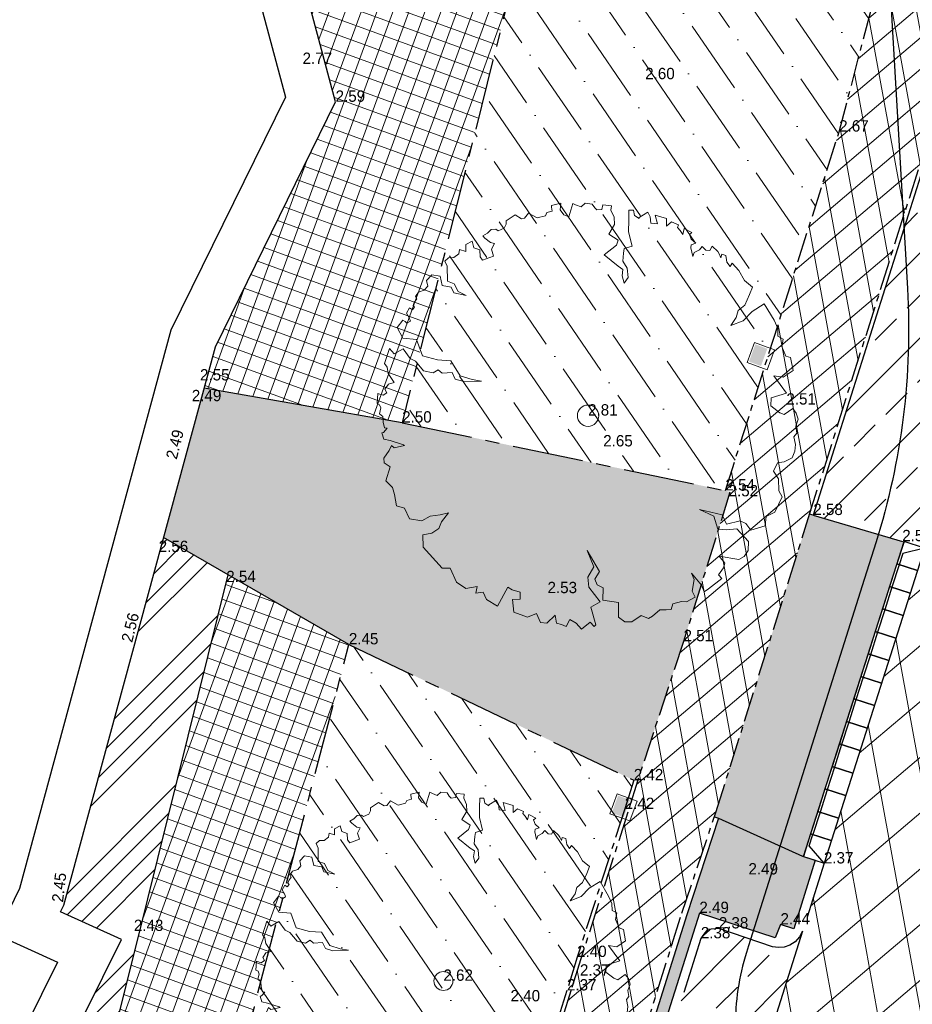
# Model space of a CAD drawing. Header units: metres. Extents: x 136326 to 137932, y 453212 to 454725.
# Tile 87 of 92: x 136764 to 136783, y 454429 to 454450. Entities that reach past the tile are written whole.
import ezdxf

# ---------------------------------------------------------------- set-up
doc = ezdxf.new("R2010")
doc.units = ezdxf.units.M
for name, pattern in [('CENTER__G5', [2.4, 1.5, -0.3, 0.3, -0.3]), ('CENTERX2', [101.6, 63.5, -12.7, 12.7, -12.7]), ('DIVIDE__G5', [3.75, 1.5, -0.75, 0, -0.75, 0, -0.75])]:
    doc.linetypes.add(name, pattern=pattern)
doc.layers.add('-DR-alg-hulplijnen', color=210, linetype='Continuous', plot=False)
doc.layers.add('-DR-alg-hulplijnen kantverharding asfalt nieuwe fietsstraat', color=7, linetype='Continuous', true_color=0xff9429, plot=False)
for name, color, linetype in [('-DR-alg-projectgrens 1-200', 3, 'PROJECTGRENS_1-200'), ('-DR-bs-txt-hoogtemaat', 253, 'Continuous'), ('-DR-nw-vh-scheiding erfgrens en bebouwing', 3, 'Continuous'), ('-DR-v-vh-band 10x20', 5, 'CENTER__G5'), ('-DR-v-vh-band 10x20 gazonband', 5, 'CENTERX2'), ('-DR-v-vh-band 18-20x25', 5, 'DIVIDE__G5'), ('-DR-v-vh-band achterkant band', 1, 'Continuous'), ('-DR-v-vh-band inritband 450x150x500mm', 2, 'Continuous'), ('-DR-v-vh-kantverharding', 4, 'Continuous')]:
    doc.layers.add(name, color=color, linetype=linetype)
for name, color, linetype, lineweight in [('-DR-bs-boom', 253, 'Continuous', 13), ('-DR-v-gr-gras', 72, 'Continuous', 9), ('-DR-v-vh-arc-asfalt opbreken', 252, 'Continuous', 9), ('-DR-v-vh-arc-asfalt opbreken middengeleiders', 252, 'Continuous', 9), ('-DR-v-vh-arc-bss grijs keiformaat', 252, 'Continuous', 9), ('-DR-v-vh-arc-dubbelklinkers', 254, 'Continuous', 9), ('-DR-v-vh-arc-sbs kf rood', 13, 'Continuous', 9), ('-DR-v-vh-arc-tegels', 252, 'Continuous', 9)]:
    doc.layers.add(name, color=color, linetype=linetype, lineweight=lineweight)
doc.layers.add('-DR-v-vh-arc-asfalt fietspad', color=7, linetype='Continuous', lineweight=9, true_color=0xdfbfc7)
doc.layers.add('B-ME-IE-MEUBILAIR_TROTTOIRKOLK-S', color=1, linetype='Continuous', lineweight=0, true_color=0xff0000)
doc.styles.add('Drong', font='txt', dxfattribs={"height": 1.8})
doc.linetypes.add('PROJECTGRENS_1-200', pattern='A,0.32,-0.13,[133,ltypeshp.shx,S=0.13,R=0,X=-0.13,Y=0],-0.13,1.27', length=1.85)
pattern_1 = [(220.33562535, (0, 0), (0.3301045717, -0.388755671), []), (280.33562535, (0, 0), (0.5017245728, 0.0915011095), [])]
pattern_2 = [(220.33562535, (0, 0), (0.5825374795, -0.6860394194), []), (280.33562535, (0, 0), (0.885396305, 0.1614725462), [])]

# ---------------------------------------------------------------- blocks, each defined once
blk = doc.blocks.new('*U60')
for points in [[(2.129, 6.668), (1.692, 6.808), (1.54, 6.332), (1.977, 6.192)], [(2.129, 6.668), (1.664, 6.554), (1.588, 6.316)], [(1.977, 6.192), (1.54, 6.332), (1.388, 5.855), (1.825, 5.716)], [(1.588, 6.316), (1.436, 5.84)], [(1.825, 5.716), (1.388, 5.855), (1.236, 5.379), (1.673, 5.239)], [(1.436, 5.84), (1.284, 5.364)], [(1.673, 5.239), (1.236, 5.379), (1.084, 4.903), (1.521, 4.763)], [(1.284, 5.364), (1.131, 4.887)], [(1.521, 4.763), (1.084, 4.903), (0.932, 4.426), (1.369, 4.287)], [(1.131, 4.887), (0.979, 4.411)], [(1.369, 4.287), (0.932, 4.426), (0.78, 3.95), (1.217, 3.81)], [(0.979, 4.411), (0.827, 3.935)], [(1.217, 3.81), (0.78, 3.95), (0.628, 3.474), (1.065, 3.334)], [(0.827, 3.935), (0.675, 3.458)], [(1.065, 3.334), (0.628, 3.474), (0.476, 2.997), (0.912, 2.858)], [(0.675, 3.458), (0.523, 2.982)], [(0.912, 2.858), (0.476, 2.997), (0.323, 2.521), (0.76, 2.382)], [(0.523, 2.982), (0.371, 2.506)], [(0.76, 2.382), (0.323, 2.521), (0.171, 2.045), (0.608, 1.905)], [(0.371, 2.506), (0.219, 2.03)], [(0.608, 1.905), (0.171, 2.045), (0.019, 1.568), (0.456, 1.429)], [(0.219, 2.03), (0.067, 1.553)], [(0.456, 1.429), (0.019, 1.568), (-0.133, 1.092), (0.304, 0.953)], [(0.067, 1.553), (-0.085, 1.077)], [(0.304, 0.953), (-0.133, 1.092), (-0.285, 0.616), (0.152, 0.476)], [(-0.085, 1.077), (-0.237, 0.601)], [(0.152, 0.476), (-0.285, 0.616), (-0.437, 0.14), (0, 0)], [(0, 0), (-0.313, 0.362), (-0.237, 0.601)]]:
    blk.add_lwpolyline(points)
blk = doc.blocks.new('trottoirkolk')
blk.add_hatch(color=256).paths.add_polyline_path([(0.03, 0.15), (0.03, 0.42), (0.42, 0.42), (0.42, 0.15)])
blk.add_lwpolyline([(0, 0), (0, 0.45), (0.45, 0.45), (0.45, 0)], close=True)
blk = doc.blocks.new('Boom bestaand 1')
blk.add_lwpolyline([(-0.0612, 0.3923), (-0.0736, 0.4117), (-0.087, 0.4225), (-0.0926, 0.4415), (-0.1106, 0.4615), (-0.1242, 0.4751), (-0.1453, 0.464), (-0.1728, 0.4611), (-0.1945, 0.4533), (-0.1892, 0.4456), (-0.2017, 0.4432), (-0.2068, 0.4444), (-0.2172, 0.4471), (-0.2235, 0.4396), (-0.2169, 0.4339), (-0.2271, 0.4339), (-0.2331, 0.433), (-0.2499, 0.4257), (-0.2427, 0.4167), (-0.2476, 0.4092), (-0.2589, 0.4043), (-0.2544, 0.3953), (-0.2533, 0.3814), (-0.2458, 0.3746), (-0.266, 0.3788), (-0.2728, 0.3822), (-0.2717, 0.3934), (-0.2848, 0.3874), (-0.2965, 0.3882), (-0.2987, 0.3953), (-0.3145, 0.3822), (-0.3029, 0.3735), (-0.3141, 0.372), (-0.3232, 0.3686), (-0.3277, 0.3731), (-0.3404, 0.3607), (-0.3359, 0.3465), (-0.3526, 0.3537), (-0.3703, 0.3325), (-0.3491, 0.329), (-0.3569, 0.3156), (-0.371, 0.3198), (-0.3837, 0.3191), (-0.3802, 0.2951), (-0.3781, 0.2944), (-0.3887, 0.2873), (-0.4014, 0.2902), (-0.4056, 0.2803), (-0.3837, 0.2704), (-0.359, 0.2591), (-0.3251, 0.2535), (-0.3272, 0.2337), (-0.318, 0.228), (-0.3011, 0.2189), (-0.282, 0.2224), (-0.2608, 0.2153), (-0.2523, 0.2012), (-0.27, 0.204), (-0.2834, 0.2118), (-0.2947, 0.2047), (-0.3322, 0.185), (-0.3413, 0.2203), (-0.3505, 0.2287), (-0.3724, 0.2146), (-0.388, 0.2358), (-0.4042, 0.2415), (-0.4226, 0.2415), (-0.4315, 0.2467), (-0.4416, 0.2292), (-0.4325, 0.2224), (-0.436, 0.2111), (-0.4423, 0.2083), (-0.453, 0.2067), (-0.4613, 0.1921), (-0.4572, 0.18), (-0.4671, 0.1702), (-0.4727, 0.1652), (-0.4473, 0.144), (-0.4565, 0.1356), (-0.4706, 0.132), (-0.484, 0.1398), (-0.4883, 0.1172), (-0.4847, 0.1158), (-0.4748, 0.1137), (-0.477, 0.101), (-0.4713, 0.0946), (-0.4748, 0.0748), (-0.4932, 0.0607), (-0.4854, 0.0473), (-0.4875, 0.0402), (-0.5017, 0.0304), (-0.4974, 0.0049), (-0.4897, 0.0021), (-0.4832, -0.006), (-0.4832, -0.0211), (-0.4886, -0.0247), (-0.4921, -0.0353), (-0.4877, -0.0469), (-0.4868, -0.0593), (-0.4797, -0.0567), (-0.4646, -0.0487), (-0.4592, -0.0416), (-0.4495, -0.0531), (-0.4326, -0.0549), (-0.4342, -0.0824), (-0.4439, -0.0844), (-0.4591, -0.0789), (-0.4694, -0.0898), (-0.4853, -0.0874), (-0.4835, -0.1044), (-0.469, -0.1108), (-0.4787, -0.1222), (-0.4698, -0.128), (-0.4666, -0.142), (-0.4712, -0.1535), (-0.4673, -0.1649), (-0.4544, -0.1649), (-0.422, -0.1781), (-0.41, -0.1658), (-0.3893, -0.1644), (-0.3736, -0.1512), (-0.391, -0.1753), (-0.4052, -0.1753), (-0.417, -0.1934), (-0.4393, -0.1893), (-0.4502, -0.206), (-0.443, -0.2225), (-0.4293, -0.2254), (-0.424, -0.2366), (-0.4254, -0.251), (-0.4188, -0.2613), (-0.4123, -0.2603), (-0.4066, -0.2696), (-0.4013, -0.2747), (-0.3966, -0.2735), (-0.3925, -0.2806), (-0.3993, -0.2847), (-0.3905, -0.2962), (-0.3764, -0.2947), (-0.3703, -0.2952), (-0.369, -0.3047), (-0.3739, -0.3072), (-0.379, -0.3111), (-0.3686, -0.3301), (-0.3402, -0.3274), (-0.325, -0.2991), (-0.284, -0.3012), (-0.2611, -0.2728), (-0.2463, -0.245), (-0.2054, -0.239), (-0.1868, -0.2166), (-0.1743, -0.1981), (-0.1896, -0.2363), (-0.2027, -0.2526), (-0.2201, -0.2532), (-0.2283, -0.2756), (-0.2392, -0.281), (-0.237, -0.2947), (-0.2507, -0.3132), (-0.2791, -0.3219), (-0.2898, -0.3304), (-0.3173, -0.3368), (-0.3146, -0.3612), (-0.3304, -0.3661), (-0.3025, -0.3907), (-0.2927, -0.3885), (-0.278, -0.3918), (-0.2529, -0.3874), (-0.2548, -0.4016), (-0.2471, -0.4137), (-0.2373, -0.413), (-0.2359, -0.4235), (-0.244, -0.4329), (-0.2234, -0.4441), (-0.2184, -0.4397), (-0.2103, -0.44), (-0.1991, -0.4488), (-0.19, -0.4441), (-0.1778, -0.4485), (-0.164, -0.4505), (-0.1606, -0.4451), (-0.1549, -0.4573), (-0.1555, -0.4613), (-0.14, -0.4627), (-0.1312, -0.4505), (-0.1096, -0.4259), (-0.1073, -0.4238), (-0.1116, -0.4488), (-0.1194, -0.4525), (-0.1103, -0.462), (-0.0992, -0.4807), (-0.089, -0.4841), (-0.0747, -0.4752), (-0.0482, -0.4977), (-0.0278, -0.4895), (-0.0108, -0.4916), (0.0157, -0.4977), (0.0286, -0.4827), (0.0558, -0.482), (0.072, -0.457), (0.069, -0.4349), (0.0757, -0.4119), (0.0796, -0.3924), (0.0927, -0.4156), (0.1039, -0.4278), (0.1075, -0.4466), (0.1025, -0.468), (0.1299, -0.4785), (0.1933, -0.4575), (0.2001, -0.44), (0.2363, -0.4392), (0.2587, -0.4253), (0.2652, -0.3991), (0.2784, -0.4081), (0.2832, -0.3913), (0.3018, -0.3913), (0.3264, -0.3733), (0.2952, -0.3338), (0.3048, -0.3266), (0.3174, -0.3112), (0.333, -0.3182), (0.3264, -0.335), (0.3552, -0.3436), (0.3781, -0.3189), (0.3793, -0.296), (0.4017, -0.296), (0.4096, -0.2826), (0.4002, -0.2572), (0.4186, -0.2622), (0.4261, -0.2522), (0.4345, -0.2443), (0.4231, -0.2298), (0.4365, -0.2194), (0.4544, -0.2139), (0.448, -0.1886), (0.4609, -0.1841), (0.4584, -0.1786), (0.4161, -0.1731), (0.4136, -0.1478), (0.3708, -0.1582), (0.3489, -0.1512), (0.3315, -0.1289), (0.2902, -0.1279), (0.3474, -0.1209), (0.3593, -0.1378), (0.3737, -0.1384), (0.3856, -0.1284), (0.4119, -0.1403), (0.4319, -0.109), (0.4632, -0.1221), (0.4795, -0.1133), (0.4858, -0.0977), (0.4808, -0.0718), (0.4943, -0.0594), (0.4931, -0.0482), (0.4862, -0.0269), (0.4918, -0.0131), (0.4962, -0.0015), (0.4851, 0.0073), (0.4884, 0.0283), (0.494, 0.0383), (0.4918, 0.0615), (0.4763, 0.0609), (0.4531, 0.0758), (0.4365, 0.0758), (0.4719, 0.0863), (0.489, 0.0863), (0.4862, 0.0979), (0.4761, 0.1368), (0.4651, 0.1329), (0.455, 0.15), (0.4464, 0.1571), (0.4261, 0.1516), (0.4511, 0.1914), (0.4495, 0.2054), (0.4402, 0.2194), (0.4215, 0.2288), (0.3832, 0.2155), (0.3754, 0.1921), (0.3661, 0.1742), (0.3341, 0.1773), (0.3068, 0.1532), (0.3395, 0.1968), (0.3637, 0.1976), (0.3692, 0.2304), (0.3801, 0.2397), (0.3996, 0.2444), (0.4034, 0.279), (0.3842, 0.2903), (0.3824, 0.313), (0.3563, 0.3433), (0.3406, 0.3414), (0.3141, 0.3521), (0.2925, 0.3482), (0.2787, 0.3649), (0.2826, 0.3806), (0.2817, 0.4012), (0.2696, 0.4131), (0.256, 0.4212), (0.2376, 0.4248), (0.2327, 0.4339), (0.2168, 0.4384), (0.2036, 0.45), (0.1887, 0.4518), (0.1757, 0.4483), (0.1806, 0.4248), (0.1727, 0.4169), (0.1492, 0.4041), (0.1325, 0.412), (0.1367, 0.4496), (0.0873, 0.4385), (0.0991, 0.4571), (0.0942, 0.4846), (0.0638, 0.4915), (0.0559, 0.4826), (0.0314, 0.4826), (0.0166, 0.4925), (0.0058, 0.4836), (-0.0114, 0.491), (-0.0324, 0.4905), (-0.0772, 0.485), (-0.0717, 0.4517), (-0.0599, 0.4236), (-0.0612, 0.3923)])
blk.add_circle((0, 0), 0.0251)

msp = doc.modelspace()

# ---------------------------------------------------------------- hatches: boundary and pattern name
at = {"layer": '-DR-v-gr-gras'}
h = msp.add_hatch(dxfattribs=at)
h.set_pattern_fill('ANSI36', color=256, scale=0.2, angle=79.41894637)
h.paths.add_polyline_path([(136772.084, 454441.644), (136778.928, 454440.206), (136781.335, 454447.804), (136782.047, 454450.518), (136782.139, 454451.055), (136782.205, 454451.596), (136782.246, 454452.14), (136775.173, 454453.973)])
h = msp.add_hatch(dxfattribs=at)
h.set_pattern_fill('ANSI36', color=256, scale=0.2, angle=79.41894637)
h.paths.add_polyline_path([(136767.82, 454424.926), (136764.758, 454412.422), (136769.717, 454411.133), (136773.621, 454423.452), (136775.391, 454429.062), (136775.573, 454429.621), (136775.788, 454430.329), (136776.796, 454433.466), (136776.987, 454434.074), (136770.956, 454436.948)])
at = {"layer": '-DR-v-vh-arc-asfalt fietspad', "transparency": 33554687}
h = msp.add_hatch(dxfattribs=at)
h.set_pattern_fill('AVH-ASFALT', color=256, scale=0.51, angle=90, pattern_type=2)
h.set_pattern_definition(pattern_1)
h.paths.add_polyline_path([(136784.441, 454456.3), (136781.923, 454455.587), (136781.991, 454455.268), (136782.085, 454454.767), (136782.205, 454453.896), (136782.258, 454453.019), (136782.246, 454452.14), (136782.205, 454451.596), (136782.139, 454451.055), (136782.047, 454450.518), (136781.335, 454447.804), (136778.928, 454440.206), (136779.024, 454440.176), (136780.691, 454439.65), (136784.841, 454452.801), (136784.899, 454453.29), (136784.872, 454453.573), (136784.737, 454455.067), (136784.692, 454455.332)])
h = msp.add_hatch(dxfattribs=at)
h.set_pattern_fill('AVH-ASFALT', color=256, scale=0.51, angle=90, pattern_type=2)
h.set_pattern_definition(pattern_1)
h.paths.add_polyline_path([(136753.541, 454353.722), (136754.932, 454358.149), (136757.689, 454366.902), (136759.922, 454374.052), (136762.949, 454383.603), (136763.248, 454384.523), (136764.294, 454387.873), (136765.035, 454390.182), (136766.246, 454394), (136767.133, 454396.794), (136768.954, 454402.555), (136773.515, 454417.003), (136778.006, 454431.259), (136778.724, 454433.389), (136780.691, 454439.65), (136779.024, 454440.176), (136778.994, 454440.082), (136778.041, 454437.014), (136777.07, 454434.078), (136776.863, 454433.398), (136775.867, 454430.293), (136775.659, 454429.635), (136773.713, 454423.434), (136769.461, 454409.947), (136765.738, 454398.228), (136763.321, 454390.572), (136762.528, 454388.058), (136761.709, 454385.519), (136759.005, 454376.893), (136756.173, 454367.897), (136753.39, 454359.077), (136746.001, 454335.658), (136743.005, 454326.103), (136742.807, 454325.459), (136742.646, 454324.805), (136742.524, 454324.143), (136742.476, 454323.798), (136742.438, 454323.451), (136742.411, 454323.104), (136742.448, 454322.644), (136742.681, 454319.707), (136742.694, 454319.188), (136742.694, 454318.67), (136742.681, 454318.151), (136742.654, 454317.633), (136742.615, 454317.116), (136742.477, 454315.918), (136742.471, 454315.919), (136742.305, 454314.941), (136742.063, 454313.869), (136741.764, 454312.811), (136741.521, 454312.096), (136743.136, 454311.546), (136743.383, 454312.385), (136743.763, 454313.728), (136743.905, 454314.251), (136744.028, 454314.779), (136744.134, 454315.31), (136744.306, 454316.298), (136744.421, 454317.563), (136744.44, 454317.817), (136744.455, 454318.071), (136744.467, 454318.326), (136744.436, 454319.333), (136744.402, 454320.341), (136744.365, 454321.348), (136744.338, 454322.016), (136744.31, 454322.685), (136744.28, 454323.353), (136744.284, 454323.682), (136744.306, 454324.011), (136744.346, 454324.338), (136744.407, 454324.674), (136744.487, 454325.006), (136744.587, 454325.332), (136748.034, 454336.281)])
at = {"layer": '-DR-v-vh-arc-asfalt opbreken'}
h = msp.add_hatch(dxfattribs=at)
h.set_pattern_fill('AVH-ASFALT_LAAG1-D', color=256, scale=30, angle=90, pattern_type=2)
h.set_pattern_definition(pattern_2)
h.paths.add_polyline_path([(136788.48, 454439.354), (136783.73, 454440.849), (136783.142, 454438.98), (136781.012, 454432.309), (136780.56, 454430.88), (136785.308, 454429.373), (136785.598, 454430.286)])
h = msp.add_hatch(dxfattribs=at)
h.set_pattern_fill('AVH-ASFALT_LAAG1-D', color=256, scale=30, angle=90, pattern_type=2)
h.set_pattern_definition(pattern_2)
edge = h.paths.add_edge_path()
edge.add_line((136770.545, 454397.834), (136770.149, 454397.959))
edge.add_line((136770.149, 454397.959), (136769.523, 454395.971))
edge.add_line((136769.523, 454395.971), (136767.546, 454389.831))
edge.add_line((136767.546, 454389.831), (136765.437, 454383.135))
edge.add_line((136765.437, 454383.135), (136764.993, 454381.745))
edge.add_line((136764.993, 454381.745), (136761.967, 454372.117))
edge.add_line((136761.967, 454372.117), (136761.967, 454372.116))
edge.add_line((136761.967, 454372.116), (136760.035, 454366.045))
edge.add_line((136760.035, 454366.045), (136756.942, 454356.149))
edge.add_line((136756.942, 454356.149), (136746.648, 454323.458))
edge.add_line((136746.648, 454323.458), (136746.94, 454323.357))
edge.add_arc((132463.741, 455704.591), 4500.4, 342.126672, 342.475503)
edge.add_line((136755.27, 454349.46), (136770.545, 454397.834))
edge = h.paths.add_edge_path()
edge.add_line((136774.881, 454396.472), (136772.548, 454397.205))
edge.add_line((136772.548, 454397.205), (136757.272, 454348.827))
edge.add_arc((132463.741, 455704.591), 4502.5, 342.129926, 342.475503, ccw=False)
edge.add_line((136749.017, 454322.956), (136751.47, 454322.165))
edge.add_line((136751.47, 454322.165), (136753.209, 454327.695))
edge.add_line((136753.209, 454327.695), (136764.4, 454363.196))
edge.add_line((136764.4, 454363.196), (136766.738, 454370.66))
edge.add_line((136766.738, 454370.66), (136771.102, 454384.558))
edge.add_line((136771.102, 454384.558), (136773.559, 454392.315))
edge.add_line((136773.559, 454392.315), (136774.881, 454396.472))
h.paths.add_polyline_path([(136773.151, 454399.112), (136775.487, 454398.379), (136778.093, 454406.577), (136781.805, 454418.333), (136785.308, 454429.373), (136780.56, 454430.88), (136776.152, 454416.917), (136771.323, 454401.688), (136770.749, 454399.866), (136771.147, 454399.742), (136774.961, 454411.82), (136776.964, 454411.188)])
at = {"layer": '-DR-v-vh-arc-asfalt opbreken middengeleiders'}
h = msp.add_hatch(color=256, dxfattribs=at)
h.dxf.hatch_style = 1
h.paths.add_polyline_path([(136765.173, 454390.272), (136767.08, 454389.986), (136767.364, 454389.881), (136767.804, 454391.26), (136769.346, 454396.04), (136769.11, 454396.133), (136769.154, 454396.416), (136767.522, 454396.929), (136769.178, 454402.198), (136773.826, 454416.872), (136778.376, 454431.26), (136779.982, 454430.738), (136780.093, 454431.021), (136780.374, 454430.931), (136780.827, 454432.382), (136780.562, 454432.467), (136778.784, 454433.272), (136778.109, 454431.227), (136773.6, 454416.894), (136768.951, 454402.252), (136767.232, 454396.765)])
h.paths.add_polyline_path([(136765.838, 454392.076), (136765.926, 454392.359), (136766.441, 454393.965), (136766.693, 454394.752), (136767.203, 454396.348), (136767.295, 454396.639), (136769.203, 454396.043), (136767.725, 454391.45)], flags=16)
at = {"layer": '-DR-v-vh-arc-bss grijs keiformaat'}
h = msp.add_hatch(dxfattribs=at)
h.set_pattern_fill('ANSI33', color=256, scale=0.2)
h.paths.add_polyline_path([(136785.254, 454447.15), (136785.484, 454448.117), (136785.706, 454449.087), (136786.192, 454451.693), (136784.804, 454452.395), (136780.788, 454439.686), (136782.67, 454439.132), (136782.956, 454439.047), (136783.261, 454439.988), (136783.977, 454442.323), (136784.182, 454443.045), (136784.382, 454443.769), (136784.578, 454444.494), (136784.769, 454445.22), (136785.015, 454446.184)])
h = msp.add_hatch(dxfattribs=at)
h.set_pattern_fill('ANSI33', color=256, scale=0.2)
h.paths.add_polyline_path([(136776.152, 454416.917), (136780.56, 454430.88), (136780.498, 454430.757), (136780.406, 454430.655), (136780.29, 454430.58), (136780.173, 454430.541), (136780.049, 454430.531), (136779.927, 454430.55), (136778.787, 454430.934), (136778.707, 454430.931), (136778.627, 454430.925), (136778.548, 454430.916), (136778.498, 454430.854), (136778.451, 454430.79), (136778.407, 454430.724), (136774.026, 454416.83), (136769.361, 454402.125), (136767.857, 454397.338), (136767.84, 454397.28), (136767.836, 454397.22), (136767.845, 454397.161), (136767.867, 454397.105), (136767.901, 454397.056), (136767.944, 454397.015), (136767.995, 454396.985), (136768.052, 454396.967), (136769.209, 454396.611), (136769.291, 454396.575), (136769.365, 454396.525), (136769.429, 454396.463), (136769.481, 454396.39), (136769.526, 454396.291), (136769.548, 454396.185), (136769.547, 454396.077), (136769.523, 454395.971), (136771.323, 454401.688)])
at = {"layer": '-DR-v-vh-arc-dubbelklinkers'}
h = msp.add_hatch(color=256, dxfattribs=at)
h.dxf.hatch_style = 1
h.paths.add_polyline_path([(136778.994, 454440.082), (136779.024, 454440.176), (136778.928, 454440.206), (136772.084, 454441.644), (136767.893, 454442.378), (136767.034, 454439.213), (136770.956, 454436.948), (136776.987, 454434.074), (136777.062, 454434.051), (136777.07, 454434.078), (136778.041, 454437.014)])
h = msp.add_hatch(color=256, dxfattribs=at)
h.dxf.hatch_style = 1
h.paths.add_polyline_path([(136781.796, 454436.272), (136781.948, 454436.748), (136782.1, 454437.224), (136782.252, 454437.701), (136782.404, 454438.177), (136782.556, 454438.653), (136782.708, 454439.13), (136780.788, 454439.686), (136780.71, 454439.71), (136780.681, 454439.617), (136778.724, 454433.389), (136778.695, 454433.302), (136778.784, 454433.272), (136780.562, 454432.467), (136780.579, 454432.461), (136780.731, 454432.937), (136780.883, 454433.414), (136781.035, 454433.89), (136781.187, 454434.366), (136781.339, 454434.843), (136781.492, 454435.319), (136781.644, 454435.795)])
at = {"layer": '-DR-v-vh-arc-sbs kf rood'}
h = msp.add_hatch(dxfattribs=at)
h.set_pattern_fill('ANSI34', color=256, scale=0.1)
h.paths.add_polyline_path([(136761.971, 454412.762), (136763.553, 454419.023), (136766.485, 454430.71), (136768.399, 454438.424), (136767.034, 454439.213), (136764.92, 454431.43), (136764.851, 454431.29), (136766.14, 454430.704), (136761.006, 454420.35), (136761.561, 454420.099), (136759.644, 454416.209), (136760.999, 454415.539), (136759.221, 454411.971), (136757.894, 454412.602), (136755.969, 454408.7), (136755.447, 454408.956), (136750.324, 454398.622), (136749.067, 454399.245), (136749, 454399.11), (136744.789, 454401.185), (136744.473, 454400.45), (136750.026, 454397.727), (136748.467, 454394.61), (136743.084, 454397.228), (136742.201, 454395.178), (136742.336, 454395.093), (136744.14, 454394.445), (136745.131, 454394.279), (136747.348, 454394.12), (136749.556, 454393.865), (136751.75, 454393.514), (136752.189, 454393.432), (136752.627, 454393.346), (136753.065, 454393.256), (136755.969, 454392.598), (136756.843, 454392.323), (136758.455, 454398.803)])
at = {"layer": '-DR-v-vh-arc-tegels'}
h = msp.add_hatch(dxfattribs=at)
h.set_pattern_fill('ANSI37', color=256, scale=0.1, angle=295.01)
h.paths.add_polyline_path([(136781.47, 454456.198), (136781.768, 454456.263), (136781.743, 454456.362), (136781.718, 454456.462), (136781.692, 454456.561), (136781.147, 454458.488), (136780.958, 454458.969), (136780.747, 454459.441), (136780.517, 454459.903), (136780.262, 454460.362), (136779.988, 454460.81), (136779.694, 454461.245), (136779.612, 454461.369), (136779.528, 454461.491), (136779.442, 454461.611), (136779.194, 454461.436), (136779, 454461.697), (136778.185, 454460.44), (136777.677, 454460.765), (136778.606, 454462.183), (136778.258, 454462.587), (136778.473, 454462.79), (136778.393, 454462.878), (136778.312, 454462.965), (136778.231, 454463.051), (136777.674, 454463.604), (136777.086, 454464.123), (136776.469, 454464.608), (136770.379, 454468.604), (136768.638, 454465.737), (136764.733, 454463.92), (136765.443, 454462.684), (136768.151, 454456.862), (136769.404, 454453.193), (136770.675, 454448.435), (136768.13, 454443.25), (136767.893, 454442.378), (136772.084, 454441.644), (136775.173, 454453.973), (136782.246, 454452.14), (136782.258, 454453.019), (136782.205, 454453.896), (136782.085, 454454.767), (136781.791, 454454.727), (136781.75, 454455.063), (136780.322, 454455.99), (136780.653, 454456.479), (136781.572, 454455.871)])
h = msp.add_hatch(dxfattribs=at)
h.set_pattern_fill('ANSI37', color=256, scale=0.1, angle=295.01)
h.paths.add_polyline_path([(136764.797, 454412.412), (136764.758, 454412.422), (136767.82, 454424.926), (136770.956, 454436.948), (136768.399, 454438.424), (136766.485, 454430.71), (136763.553, 454419.023), (136761.971, 454412.762), (136758.455, 454398.803), (136756.843, 454392.323), (136759.567, 454391.612), (136761.846, 454401.011), (136764.316, 454410.562)])

# ---------------------------------------------------------------- linework, layer by layer
at = {"layer": '-DR-alg-hulplijnen', "flags": 128}
msp.add_lwpolyline([(136780.579, 454432.461), (136782.708, 454439.13)], dxfattribs=at)
at = {"layer": '-DR-alg-hulplijnen kantverharding asfalt nieuwe fietsstraat'}
msp.add_lwpolyline([(136782.187, 454454.718), (136782.781, 454444.488, -0.091214), (136782.11, 454439.102), (136781.823, 454438.194), (136779.415, 454430.566), (136779.372, 454430.431, 0.080612), (136779.141, 454428.846), (136779.165, 454427.314, -0.080612), (136778.934, 454425.729), (136779.311, 454425.596), (136755.27, 454349.46, -0.010389), (136695.271, 454172.352)], format="xyb", dxfattribs=at)
at = {"layer": '-DR-alg-projectgrens 1-200', "flags": 128}
msp.add_lwpolyline([(136672.431, 453896.561), (136667.194, 453897.489), (136645.076, 453905.171), (136624.477, 453912.593), (136625.184, 453914.831), (136624.39, 453916.757), (136621.163, 453919.31), (136624.07, 453927.399), (136623.281, 453929.136), (136623.21, 453929.192), (136624.085, 453931.643), (136629.304, 453946.51), (136630.541, 453950.147), (136638.492, 453971.96), (136644.073, 453987.263), (136644.824, 453989.705), (136651.204, 454007.423), (136658.506, 454027.642), (136665.47, 454047.006), (136669.496, 454058.357), (136675.354, 454074.419), (136676.258, 454077.094), (136678.747, 454083.756), (136682.526, 454094.171), (136686.101, 454103.639), (136687.039, 454106.475), (136697.795, 454137.242), (136697.717, 454137.253), (136705.555, 454159.78), (136713.078, 454181.729), (136719.605, 454200.719), (136727.498, 454223.752), (136730.581, 454232.718), (136734.46, 454243.959), (136738.033, 454254.306), (136742.183, 454266.266), (136750.568, 454290.842), (136760.393, 454319.456), (136770.666, 454349.328), (136772.713, 454355.238), (136774.612, 454360.473), (136776.998, 454367), (136784.306, 454387.208), (136790.339, 454404.083), (136797.311, 454423.36), (136807.058, 454450.093), (136800.646, 454453.198), (136785.078, 454462.694), (136769.745, 454470.235), (136763.463, 454464.393), (136767.222, 454456.488), (136768.447, 454452.902), (136769.612, 454448.539), (136767.19, 454443.604), (136763.98, 454431.785), (136763.498, 454430.807), (136764.785, 454430.222), (136759.65, 454419.865), (136760.207, 454419.614), (136758.305, 454415.755), (136757.433, 454413.928), (136755.514, 454410.037), (136754.993, 454410.292), (136749.872, 454399.962), (136748.616, 454400.585), (136748.548, 454400.448), (136744.287, 454402.547), (136738.76, 454389.718), (136744.829, 454387.062), (136753.517, 454383.259), (136750.445, 454376.232), (136747.3, 454368.999), (136747.702, 454368.821), (136745.421, 454363.658), (136743.771, 454359.882), (136741.474, 454354.715), (136741.107, 454354.878), (136737.945, 454347.853), (136734.86, 454340.776), (136727.193, 454344.181), (136720.397, 454330.285), (136716.705, 454321.73), (136725.346, 454317.886), (136722.199, 454310.807), (136718.145, 454301.488), (136714.131, 454292.713), (136709.748, 454294.641), (136707.09, 454288.607), (136709.573, 454287.506), (136709.53, 454287.41), (136709.617, 454287.371), (136709.424, 454286.945), (136712.118, 454285.768), (136724.405, 454280.406), (136724.395, 454280.372), (136724.56, 454280.301), (136719.327, 454264.621), (136718.554, 454264.279), (136712.149, 454267.043), (136705.337, 454251.495), (136713.155, 454248.122), (136713.63, 454247.107), (136703.363, 454216.017), (136702.53, 454215.665), (136698.406, 454217.526), (136692.762, 454204.705), (136698.169, 454202.287), (136696.085, 454197.547), (136697.116, 454197.066), (136693.34, 454185.771), (136691.21, 454179.799), (136691.154, 454179.818), (136689.257, 454174.47), (136688.677, 454172.922), (136686.645, 454167.859), (136686.793, 454167.806), (136683.499, 454158.729), (136679.62, 454148.161), (136677.544, 454142.392), (136675.601, 454137.021), (136671.76, 454126.401), (136667.085, 454113.483), (136666.31, 454113.053), (136658.978, 454114.558), (136655.858, 454098.89), (136661.092, 454097.825), (136661.269, 454097.519), (136621.35, 453987.863), (136615.212, 453990.581), (136612.094, 453983.671), (136608.8, 453985.139), (136606.115, 453979.27), (136610.368, 453977.386), (136616.099, 453974.911), (136616.418, 453974.217), (136608.394, 453952.136), (136599.91, 453929.479), (136596.333, 453930.847), (136596.703, 453931.801), (136592.691, 453933.357), (136592.582, 453933.111), (136587.167, 453935.208), (136587.113, 453935.101), (136586.908, 453935.2), (136584.73, 453936.252), (136573.42, 453911.897), (136576.906, 453910.227), (136577.755, 453910.817), (136581.71, 453908.923), (136581.78, 453907.891), (136588.355, 453904.743), (136581.357, 453890.288), (136584.408, 453889.218), (136581.92, 453882.301), (136582.601, 453881.581), (136581.142, 453877.478), (136580.13, 453877.281), (136578.301, 453872.104), (136578.986, 453871.382), (136577.526, 453867.309), (136576.539, 453867.19), (136574.654, 453861.99), (136575.357, 453861.219), (136573.859, 453857.098), (136572.823, 453856.858), (136568.249, 453844.056), (136569.051, 453843.723), (136568.246, 453841.986), (136569.916, 453841.29), (136566.692, 453833.862), (136560.757, 453836.486), (136555.193, 453823.556), (136563.207, 453820.33), (136562.244, 453817.938), (136562.059, 453818.012), (136558.019, 453808.014), (136558.218, 453807.935), (136557.146, 453805.252), (136555.477, 453804.556), (136553.671, 453802.5), (136552.612, 453799.698), (136545.82, 453781.422), (136541.647, 453783.356), (136534.75, 453768.68), (136539.525, 453766.451), (136534.814, 453753.868), (136534.789, 453753.879), (136534.379, 453752.873), (136534.182, 453752.96), (136532.926, 453749.667), (136533.099, 453749.603), (136532.772, 453748.705), (136532.584, 453748.792), (136530.457, 453743.085), (136530.627, 453743.022), (136516.493, 453704.592), (136514.575, 453699.22), (136492.181, 453636.401), (136492.736, 453636.204), (136489.157, 453626.341), (136485.079, 453628.249), (136478.16, 453613.788), (136483.141, 453611.479), (136461.867, 453552.94), (136457.354, 453554.582), (136454.06, 453545.417), (136458.648, 453543.776), (136443.598, 453501.593), (136437.009, 453503.95), (136431.442, 453488.403), (136437.02, 453486.393), (136418.282, 453434.811), (136419.185, 453434.431), (136413.9, 453419.737), (136407.364, 453401.466), (136407.056, 453400.056), (136406.467, 453398.451), (136401.897, 453385.592), (136396.197, 453388.282), (136390.097, 453375.66), (136397.157, 453372.353), (136391.911, 453357.791), (136390.965, 453355.464), (136388.624, 453350.371), (136384.302, 453352.274), (136382.126, 453347.544), (136391.358, 453344.243), (136383.168, 453321.66), (136379.275, 453323.116), (136369.941, 453296.994), (136366.76, 453298.169), (136365.332, 453294.302), (136367.975, 453293.349), (136367.397, 453291.75), (136367.871, 453291.227), (136363.518, 453279.255), (136362.091, 453275.277), (136356.432, 453259.57), (136355.262, 453256.31), (136348.508, 453237.967), (136370.649, 453230.069), (136374.328, 453240.694), (136372.767, 453241.803), (136382.163, 453267.942), (136384.551, 453274.649), (136388.98, 453286.656), (136392.893, 453297.449), (136398.36, 453312.66), (136406.212, 453334.431), (136411.924, 453350.355), (136415.827, 453361.341), (136419.474, 453371.398), (136422.516, 453379.917), (136425.014, 453387.05), (136430.128, 453401.329), (136433.008, 453409.364), (136437.5, 453421.973), (136444.424, 453441.303), (136447.898, 453451.043), (136454.668, 453469.854), (136458.254, 453479.666), (136467.647, 453501.921), (136478.422, 453531.465), (136485.603, 453551.259), (136497.269, 453583.741), (136504.565, 453604), (136511.581, 453623.496), (136513.58, 453629.053), (136518.673, 453642.888), (136519.015, 453643.404), (136522.68, 453653.62), (136522.664, 453653.957), (136523.62, 453656.594), (136528.73, 453670.926), (136534.757, 453688.003), (136543.62, 453712.768), (136551.352, 453734.38), (136563.425, 453767.68), (136566.609, 453776.654), (136569.182, 453777.966), (136577.487, 453774.867), (136583.873, 453792.703), (136575.924, 453795.622), (136575.205, 453797.155), (136576.997, 453801.811), (136581.956, 453815.424), (136586.269, 453827.274), (136591.149, 453840.672), (136596.411, 453855.14), (136603.758, 453874.947), (136606.204, 453881.939), (136608.18, 453887.612), (136608.471, 453887.616), (136610.071, 453888.673), (136612.877, 453896.334), (136616.917, 453896.194), (136618.846, 453897.187), (136619.756, 453899.432), (136644.445, 453890.648), (136649.466, 453889.41), (136663.041, 453887.011), (136671.45, 453886.364), (136675.948, 453886.023), (136676.722, 453896.236)], close=True, dxfattribs=at)
at = {"layer": '-DR-nw-vh-scheiding erfgrens en bebouwing', "flags": 128}
msp.add_lwpolyline([(136740.072, 454390.236), (136744.789, 454401.185), (136749, 454399.11), (136749.067, 454399.245), (136750.324, 454398.622), (136755.447, 454408.956), (136755.969, 454408.7), (136757.894, 454412.602), (136759.221, 454411.971), (136760.999, 454415.539), (136759.644, 454416.209), (136761.561, 454420.099), (136761.006, 454420.35), (136766.14, 454430.704), (136764.851, 454431.29), (136764.92, 454431.43), (136768.13, 454443.25), (136770.675, 454448.435), (136769.404, 454453.193)], dxfattribs=at)
at = {"layer": '-DR-v-vh-band 10x20'}
for points in [[(136782.246, 454452.14), (136775.173, 454453.973), (136772.084, 454441.644), (136778.928, 454440.206)], [(136769.717, 454411.133), (136764.758, 454412.422), (136767.82, 454424.926), (136770.956, 454436.948), (136776.987, 454434.074)]]:
    msp.add_lwpolyline(points, dxfattribs=at)
at = {"layer": '-DR-v-vh-band 10x20 gazonband', "ltscale": 0.01}
for points in [[(136744.28, 454323.353), (136744.284, 454323.682), (136744.306, 454324.011), (136744.346, 454324.338), (136744.407, 454324.674), (136744.487, 454325.006), (136744.587, 454325.332), (136748.034, 454336.281), (136753.541, 454353.722), (136754.932, 454358.149), (136757.689, 454366.902), (136759.922, 454374.052), (136762.949, 454383.603), (136763.248, 454384.523), (136764.294, 454387.873), (136765.035, 454390.182), (136766.246, 454394), (136767.133, 454396.794), (136768.954, 454402.555), (136773.515, 454417.003), (136778.006, 454431.259), (136778.724, 454433.389), (136780.681, 454439.617), (136784.841, 454452.801)], [(136778.928, 454440.206), (136781.335, 454447.804), (136782.047, 454450.518), (136782.139, 454451.055), (136782.205, 454451.596), (136782.246, 454452.14)], [(136779.023, 454440.176), (136778.041, 454437.014), (136777.07, 454434.078), (136776.863, 454433.398), (136775.867, 454430.293), (136775.659, 454429.635), (136773.713, 454423.434), (136769.461, 454409.947), (136765.738, 454398.228), (136763.321, 454390.572), (136762.528, 454388.058), (136761.709, 454385.519), (136759.005, 454376.893), (136756.173, 454367.897), (136753.39, 454359.077), (136746.001, 454335.658), (136743.005, 454326.103), (136742.807, 454325.459), (136742.646, 454324.805), (136742.524, 454324.143), (136742.476, 454323.798), (136742.438, 454323.451), (136742.411, 454323.104), (136742.448, 454322.644)], [(136776.987, 454434.074), (136776.796, 454433.466), (136775.788, 454430.329), (136775.573, 454429.621), (136775.391, 454429.062), (136773.621, 454423.452), (136769.717, 454411.133)]]:
    msp.add_lwpolyline(points, dxfattribs=at)
at = {"layer": '-DR-v-vh-band 18-20x25', "ltscale": 0.8}
msp.add_lwpolyline([(136781.016, 454432.322), (136780.56, 454430.88), (136780.498, 454430.757), (136780.406, 454430.655), (136780.29, 454430.58), (136780.173, 454430.541), (136780.049, 454430.531), (136779.927, 454430.55), (136778.787, 454430.934), (136778.707, 454430.931), (136778.627, 454430.925), (136778.548, 454430.916), (136778.498, 454430.854), (136778.451, 454430.79), (136778.407, 454430.724), (136774.026, 454416.83)], dxfattribs=at)
at = {"layer": '-DR-v-vh-band achterkant band'}
for points in [[(136784.804, 454452.395), (136780.788, 454439.686), (136782.679, 454439.129)], [(136772.084, 454441.644), (136767.893, 454442.378)], [(136780.788, 454439.686), (136780.71, 454439.71)], [(136770.956, 454436.948), (136767.034, 454439.213)], [(136742.201, 454395.178), (136742.336, 454395.093), (136744.14, 454394.445), (136745.131, 454394.279), (136747.348, 454394.12), (136749.556, 454393.865), (136751.75, 454393.514), (136752.189, 454393.432), (136752.627, 454393.346), (136753.065, 454393.256), (136755.969, 454392.598), (136756.843, 454392.323), (136758.455, 454398.803), (136761.971, 454412.762), (136763.553, 454419.023), (136766.485, 454430.71), (136768.399, 454438.424)], [(136778.695, 454433.302), (136778.784, 454433.272), (136778.109, 454431.227), (136773.6, 454416.894), (136768.951, 454402.252), (136767.232, 454396.765), (136765.173, 454390.272)], [(136778.784, 454433.272), (136780.562, 454432.467), (136780.827, 454432.382), (136780.374, 454430.931), (136780.093, 454431.021), (136779.982, 454430.738), (136778.376, 454431.26), (136773.826, 454416.872), (136769.178, 454402.198), (136767.522, 454396.929), (136769.154, 454396.416), (136769.11, 454396.133), (136769.346, 454396.04), (136767.804, 454391.26), (136767.364, 454389.881)]]:
    msp.add_lwpolyline(points, dxfattribs=at)
at = {"layer": '-DR-v-vh-kantverharding'}
for points in [[(136783.142, 454438.98), (136781.016, 454432.322)], [(136780.56, 454430.88), (136776.152, 454416.917), (136771.323, 454401.688), (136769.523, 454395.971)]]:
    msp.add_lwpolyline(points, dxfattribs=at)

# ---------------------------------------------------------------- block references
at = {"layer": '-DR-bs-boom', "rotation": 293.3958673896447}
for p, xscale, yscale in [((136776.02, 454441.793), 9, 9), ((136772.957, 454429.825), 8, 8)]:
    msp.add_blockref('Boom bestaand 1', p, dxfattribs=dict(at, xscale=xscale, yscale=yscale))
at = {"layer": '-DR-v-vh-band inritband 450x150x500mm'}
msp.add_blockref('*U60', (136781.016, 454432.322), dxfattribs=at)
at = {"layer": 'B-ME-IE-MEUBILAIR_TROTTOIRKOLK-S', "rotation": 70}
for p in [(136779.811, 454442.765), (136776.906, 454433.212)]:
    msp.add_blockref('trottoirkolk', p, dxfattribs=at)

# ---------------------------------------------------------------- texts
at = {"layer": '-DR-bs-txt-hoogtemaat', "color": 253, "char_height": 0.24, "attachment_point": 7, "style": 'Drong'}
for s, insert in [('2.77', (136769.975, 454449.24, 2.77)), ('2.60', (136777.229, 454448.913, 2.601)), ('2.59', (136770.675, 454448.435, 2.592)), ('2.67', (136781.335, 454447.804, 2.67)), ('2.55', (136767.805, 454442.536, 2.553)), ('2.49', (136767.631, 454442.096, 2.494)), ('2.51', (136780.218, 454442.025, 2.51)), ('2.81', (136776.02, 454441.793, 2.812)), ('2.50', (136772.084, 454441.644, 2.495)), ('2.65', (136776.34, 454441.139, 2.653)), ('2.54', (136778.928, 454440.206, 2.535)), ('2.52', (136778.994, 454440.082, 2.518)), ('2.58', (136780.788, 454439.686, 2.576)), ('2.53', (136782.67, 454439.132, 2.526)), ('2.56', (136766.93, 454438.903, 2.561)), ('2.54', (136768.36, 454438.265, 2.544)), ('2.53', (136775.161, 454438.032, 2.527)), ('2.45', (136770.956, 454436.948, 2.453)), ('2.51', (136778.041, 454437.014, 2.506)), ('2.42', (136776.987, 454434.074, 2.422)), ('2.42', (136776.796, 454433.466, 2.416)), ('2.37', (136781.012, 454432.309, 2.368)), ('2.49', (136779.415, 454432.077, 2.485)), ('2.49', (136778.376, 454431.26, 2.487)), ('2.43', (136766.404, 454430.88, 2.429)), ('2.38', (136778.787, 454430.934, 2.376)), ('2.44', (136780.093, 454431.021, 2.442)), ('2.38', (136778.407, 454430.724, 2.377)), ('2.40', (136775.788, 454430.329, 2.4)), ('2.62', (136772.957, 454429.825, 2.619)), ('2.37', (136775.847, 454429.935, 2.37)), ('2.37', (136775.573, 454429.621, 2.372)), ('2.40', (136774.379, 454429.39, 2.397))]:
    msp.add_mtext(s, dxfattribs=dict(at, insert=insert))
for s, insert, rotation in [('2.49', (136767.314, 454440.853, 2.491), 75.6929), ('2.56', (136766.371, 454436.977, 2.561), 76.0888), ('2.45', (136764.908, 454431.481, 2.446), 83.4152)]:
    msp.add_mtext(s, dxfattribs=dict(at, insert=insert, rotation=rotation))

doc.saveas('drawing.dxf')
